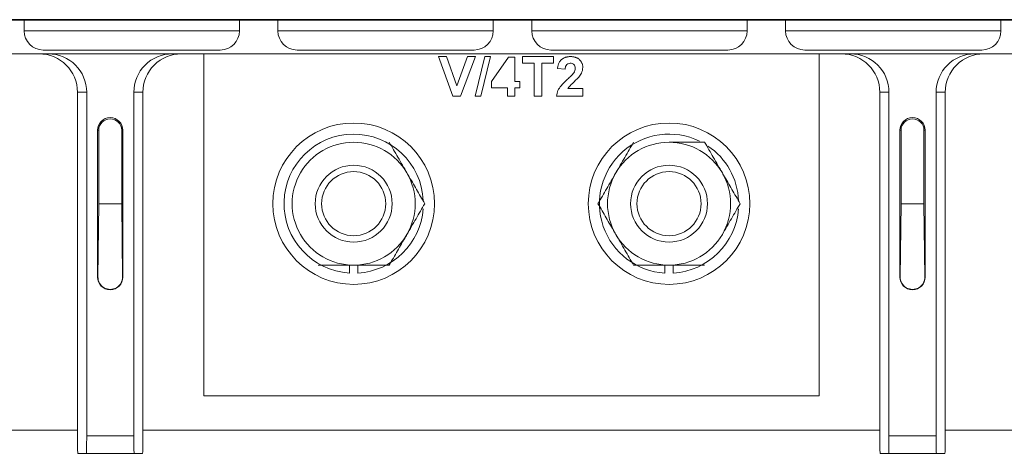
# Model space of a CAD drawing. Header units: inches. Extents: x 2934 to 6866, y 422 to 3136.
# Tile 5 of 84: x 3463 to 3591, y 1334 to 1390. Entities that reach past the tile are written whole.
import ezdxf

# ---------------------------------------------------------------- set-up
doc = ezdxf.new("R2010")
doc.units = ezdxf.units.IN
doc.header["$MEASUREMENT"] = 0
doc.layers.add('PWR_0400HP', color=7, linetype='Continuous')

# ---------------------------------------------------------------- blocks, each defined once
blk = doc.blocks.new('SSW6 S5 FRONT VIEW')
at = {"color": 7, "linetype": 'Continuous', "lineweight": 15}
for p, q in [((-81.35, -584.14), (280.35, -584.14)), ((-81.35, -584.22), (280.35, -584.22)), ((36.2, -584.22), (36.2, -585.59)), ((64.2, -585.59), (64.2, -584.22)), ((69.2, -584.22), (69.2, -585.59)), ((97.2, -585.59), (97.2, -584.22)), ((102.2, -584.22), (102.2, -585.59)), ((130.2, -585.59), (130.2, -584.22)), ((135.2, -584.22), (135.2, -585.59)), ((163.2, -585.59), (163.2, -584.22)), ((36.2, -585.59), (64.2, -585.59)), ((69.2, -585.59), (97.2, -585.59)), ((102.2, -585.59), (130.2, -585.59)), ((135.2, -585.59), (163.2, -585.59)), ((-53.95, -588.59), (253.05, -588.59)), ((61.7, -588.09), (38.7, -588.09)), ((59.55, -588.59), (59.55, -633.09)), ((94.7, -588.09), (71.7, -588.09)), ((127.7, -588.09), (104.7, -588.09)), ((160.7, -588.09), (137.7, -588.09)), ((139.55, -633.09), (139.55, -588.59)), ((91.96, -594.09), (90.07, -588.95)), ((90.07, -588.95), (91.12, -588.95)), ((91.12, -588.95), (92.47, -592.77)), ((92.47, -592.77), (93.83, -588.95)), ((94.88, -588.95), (92.92, -594.09)), ((93.83, -588.95), (94.88, -588.95)), ((94.85, -594.09), (96.11, -588.95)), ((96.85, -588.95), (95.6, -594.09)), ((96.11, -588.95), (96.85, -588.95)), ((96.98, -592.18), (99.16, -589.02)), ((99.16, -589.02), (100.01, -589.02)), ((100.01, -589.02), (100.01, -592.18)), ((101, -589.81), (101, -588.95)), ((101, -588.95), (105.02, -588.95)), ((102.52, -589.81), (101, -589.81)), ((102.52, -594.09), (102.52, -589.81)), ((105.02, -589.81), (103.5, -589.81)), ((103.5, -589.81), (103.5, -594.09)), ((105.02, -588.95), (105.02, -589.81)), ((106.53, -590.6), (105.54, -590.5)), ((96.98, -593.03), (96.98, -592.18)), ((100.01, -592.18), (100.67, -592.18)), ((100.67, -592.18), (100.67, -593.03)), ((44.34, -593.59), (43.15, -593.59)), ((43.15, -593.59), (43.15, -638.29)), ((44.34, -593.59), (44.34, -638.29)), ((50.46, -593.59), (50.46, -638.29)), ((51.65, -593.59), (50.46, -593.59)), ((51.65, -593.59), (51.65, -638.29)), ((99.03, -593.03), (96.98, -593.03)), ((99.03, -594.09), (99.03, -593.03)), ((100.67, -593.03), (100.01, -593.03)), ((100.01, -593.03), (100.01, -594.09)), ((106.88, -593.1), (108.84, -593.1)), ((108.84, -593.1), (108.84, -594.09)), ((148.64, -593.59), (147.45, -593.59)), ((147.45, -593.59), (147.45, -638.29)), ((148.64, -593.59), (148.64, -638.29)), ((154.76, -593.59), (154.76, -638.29)), ((155.95, -593.59), (154.76, -593.59)), ((155.95, -593.59), (155.95, -638.29)), ((92.92, -594.09), (91.96, -594.09)), ((95.6, -594.09), (94.85, -594.09)), ((100.01, -594.09), (99.03, -594.09)), ((103.5, -594.09), (102.52, -594.09)), ((108.84, -594.09), (105.41, -594.09)), ((45.75, -598.54), (45.75, -617.64)), ((45.91, -598.54), (45.75, -598.54)), ((45.91, -598.54), (45.91, -608.13)), ((48.89, -608.13), (48.89, -598.54)), ((48.89, -598.54), (49.05, -598.54)), ((49.05, -617.64), (49.05, -598.54)), ((150.21, -598.54), (150.05, -598.54)), ((150.05, -598.54), (150.05, -617.64)), ((150.21, -598.54), (150.21, -608.13)), ((153.19, -598.54), (153.35, -598.54)), ((153.19, -608.13), (153.19, -598.54)), ((153.35, -617.64), (153.35, -598.54)), ((45.8, -617.64), (45.91, -608.13)), ((48.89, -608.13), (45.91, -608.13)), ((48.89, -608.13), (49, -617.64)), ((150.1, -617.64), (150.21, -608.13)), ((150.21, -608.13), (153.19, -608.13)), ((153.19, -608.13), (153.3, -617.64)), ((78.5, -616.07), (78.5, -617.12)), ((79.6, -617.12), (79.6, -616.07)), ((119.5, -616.07), (119.5, -617.12)), ((120.6, -617.12), (120.6, -616.07)), ((45.8, -617.64), (45.75, -617.64)), ((49, -617.64), (49.05, -617.64)), ((150.1, -617.64), (150.05, -617.64)), ((153.3, -617.64), (153.35, -617.64)), ((59.55, -633.09), (139.55, -633.09)), ((43.15, -637.59), (5.5, -637.59)), ((44.34, -638.29), (50.46, -638.29)), ((147.45, -637.59), (51.65, -637.59)), ((148.64, -638.29), (154.76, -638.29)), ((193.5, -637.59), (155.95, -637.59)), ((44.3, -640.59), (43.19, -640.59)), ((50.51, -640.59), (44.3, -640.59)), ((50.51, -640.59), (51.61, -640.59)), ((148.6, -640.59), (147.49, -640.59)), ((154.81, -640.59), (148.6, -640.59)), ((154.81, -640.59), (155.91, -640.59))]:
    blk.add_line(p, q, dxfattribs=at)
at = {"color": 7, "linetype": 'Continuous', "lineweight": 15, "flags": 128}
for points in [[(83.67, -600.09), (83.67, -600.09)], [(115.43, -600.09), (115.43, -600.09)], [(124.67, -600.09), (124.67, -600.09)], [(129.29, -608.09), (129.29, -608.09)], [(74.43, -616.09), (74.43, -616.09)], [(124.67, -616.09), (124.67, -616.09)]]:
    blk.add_lwpolyline(points, dxfattribs=at)
at = {"color": 7, "linetype": 'Continuous', "lineweight": 15}
for centre, radius in [((79.05, -608.09), 10.5), ((120.05, -608.09), 10.5), ((79.05, -608.09), 5), ((79.05, -608.09), 4.17), ((120.05, -608.09), 5), ((120.05, -608.09), 4.17)]:
    blk.add_circle(centre, radius, dxfattribs=at)
for centre, radius, start, end in [((38.7, -585.59), 2.5, 180, 270), ((61.7, -585.59), 2.5, 270, 0), ((71.7, -585.59), 2.5, 180, 270), ((94.7, -585.59), 2.5, 270, 0), ((104.7, -585.59), 2.5, 180, 270), ((127.7, -585.59), 2.5, 270, 0), ((137.7, -585.59), 2.5, 180, 270), ((160.7, -585.59), 2.5, 270, 0), ((47.4, -598.54), 1.65, 0, 180), ((47.4, -598.54), 1.49, 0, 180), ((151.7, -598.54), 1.65, 0, 180), ((151.7, -598.54), 1.49, 0, 180), ((79.05, -608.09), 9.05, 2.5346, 266.5158), ((120.05, -608.09), 9.05, 64.0284, 266.5158), ((79.05, -608.09), 8, 90, 150), ((79.05, -608.09), 8, 30, 90), ((120.05, -608.09), 8, 90, 150), ((120.05, -608.09), 8, 30, 90), ((120.05, -608.09), 9.05, 2.5346, 56.0252), ((79.05, -608.09), 8, 150, 210), ((79.05, -608.09), 8, 330, 30), ((120.05, -608.09), 8, 150, 210), ((120.05, -608.09), 8, 330, 30), ((79.05, -608.09), 9.05, 273.4842, 355.8227), ((120.05, -608.09), 9.05, 273.4842, 355.8227), ((79.05, -608.09), 8, 210, 270), ((79.05, -608.09), 8, 270, 330), ((120.05, -608.09), 8, 210, 270), ((120.05, -608.09), 8, 270, 330), ((47.4, -617.64), 1.65, 180, 0), ((151.7, -617.64), 1.65, 180, 0)]:
    blk.add_arc(centre, radius, start, end, dxfattribs=at)
for centre, major_axis, ratio, start_param, end_param in [((38.15, -593.59), (5, 0), 0.999848, 0, 1.570796), ((39.34, -593.59), (5, 0), 0.999848, 0, 1.570796), ((55.47, -593.59), (5, 0), 0.999848, 1.570796, 3.141593), ((56.65, -593.59), (5, 0), 0.999848, 1.570796, 3.141593), ((142.45, -593.59), (5, 0), 0.999848, 0, 1.570796), ((143.64, -593.59), (5, 0), 0.999848, 0, 1.570796), ((159.77, -593.59), (5, 0), 0.999848, 1.570796, 3.141593), ((160.95, -593.59), (5, 0), 0.999848, 1.570796, 3.141593), ((47.4, -617.65), (0, 1.6), 0.999937, 1.559615, 4.72357), ((151.7, -617.65), (0, 1.6), 0.999937, 1.559615, 4.72357), ((43.19, -638.29), (0, 2.3), 0.017455, 1.570796, 3.141593), ((44.3, -638.29), (0, 2.3), 0.017455, 3.141593, 4.712389), ((50.51, -638.29), (0, 2.3), 0.017455, 1.570796, 3.141593), ((51.61, -638.29), (0, 2.3), 0.017455, 3.141593, 4.712389), ((147.49, -638.29), (0, 2.3), 0.017455, 1.570796, 3.141593), ((148.6, -638.29), (0, 2.3), 0.017455, 3.141593, 4.712389), ((154.81, -638.29), (0, 2.3), 0.017455, 1.570796, 3.141593), ((155.91, -638.29), (0, 2.3), 0.017455, 3.141593, 4.712389)]:
    blk.add_ellipse(centre, major_axis=major_axis, ratio=ratio, start_param=start_param, end_param=end_param, dxfattribs=at)
for points, knots in [([(105.54, -590.5), (105.55, -590.43), (105.57, -590.3), (105.61, -590.12), (105.66, -589.95), (105.72, -589.79), (105.79, -589.65), (105.88, -589.52), (105.98, -589.41), (106.08, -589.31), (106.2, -589.22), (106.33, -589.15), (106.46, -589.09), (106.6, -589.04), (106.75, -589), (106.9, -588.97), (107.06, -588.95), (107.17, -588.95), (107.23, -588.95)], [0.0000091, 0.0000091, 0.0000091, 0.0000091, 0.0786351, 0.1524098, 0.2218959, 0.2872769, 0.3495818, 0.4091532, 0.4669378, 0.5237845, 0.5801615, 0.6368308, 0.693584, 0.7516191, 0.8107382, 0.8715308, 0.9345303, 1, 1, 1, 1]), ([(105.54, -590.5), (105.55, -590.43), (105.57, -590.3), (105.61, -590.12), (105.66, -589.95), (105.72, -589.79), (105.79, -589.65), (105.88, -589.52), (105.98, -589.41), (106.08, -589.31), (106.2, -589.22), (106.33, -589.15), (106.46, -589.09), (106.6, -589.04), (106.75, -589), (106.9, -588.97), (107.06, -588.95), (107.17, -588.95), (107.23, -588.95)], [0.0000091, 0.0000091, 0.0000091, 0.0000091, 0.0786351, 0.1524098, 0.2218959, 0.2872769, 0.3495818, 0.4091532, 0.4669378, 0.5237845, 0.5801615, 0.6368308, 0.693584, 0.7516191, 0.8107382, 0.8715308, 0.9345303, 1, 1, 1, 1]), ([(107.21, -589.81), (107.1, -589.82), (106.88, -589.84), (106.58, -590.14), (106.55, -590.42), (106.53, -590.6)], [0, 0, 0, 0, 0.280444, 0.559278, 1, 1, 1, 1]), ([(107.85, -590.48), (107.84, -590.38), (107.83, -590.18), (107.67, -589.94), (107.44, -589.82), (107.29, -589.81), (107.21, -589.81)], [0, 0, 0, 0, 0.280507, 0.559218, 0.77924, 1, 1, 1, 1]), ([(107.23, -588.95), (107.29, -588.95), (107.41, -588.95), (107.58, -588.97), (107.74, -589), (107.9, -589.05), (108.04, -589.1), (108.17, -589.17), (108.3, -589.25), (108.41, -589.35), (108.51, -589.45), (108.6, -589.56), (108.67, -589.68), (108.73, -589.8), (108.78, -589.93), (108.81, -590.06), (108.83, -590.2), (108.84, -590.3), (108.84, -590.35)], [0, 0, 0, 0, 0.0761296, 0.1487601, 0.2179735, 0.2841056, 0.3479646, 0.4104503, 0.4718502, 0.5328879, 0.593075, 0.6515507, 0.7087856, 0.7654967, 0.8222013, 0.8798559, 0.9388852, 0.9999896, 0.9999896, 0.9999896, 0.9999896]), ([(106.84, -591.9), (107, -591.76), (107.29, -591.49), (107.54, -591.2), (107.65, -591.07)], [0, 0, 0, 0, 0.560263, 1, 1, 1, 1]), ([(107.65, -591.07), (107.71, -590.97), (107.82, -590.79), (107.84, -590.57), (107.85, -590.48)], [0, 0, 0, 0, 0.560121, 1, 1, 1, 1]), ([(108.84, -590.35), (108.8, -590.61), (108.74, -591.09), (108.45, -591.47), (108.33, -591.63)], [0, 0, 0, 0, 0.558441, 1, 1, 1, 1]), ([(108.84, -590.35), (108.8, -590.61), (108.74, -591.09), (108.45, -591.47), (108.33, -591.63)], [0, 0, 0, 0, 0.558441, 1, 1, 1, 1]), ([(105.41, -594.09), (105.46, -593.84), (105.56, -593.35), (106.09, -592.61), (106.56, -592.17), (106.84, -591.9)], [0, 0, 0, 0, 0.279507, 0.559302, 1, 1, 1, 1]), ([(105.41, -594.09), (105.46, -593.84), (105.56, -593.35), (106.09, -592.61), (106.56, -592.17), (106.84, -591.9)], [0, 0, 0, 0, 0.279507, 0.559302, 1, 1, 1, 1]), ([(108.33, -591.63), (108.04, -591.9), (107.54, -592.37), (107.08, -592.87), (106.88, -593.1)], [0, 0, 0, 0, 0.560774, 1, 1, 1, 1]), ([(108.33, -591.63), (108.04, -591.9), (107.54, -592.37), (107.08, -592.87), (106.88, -593.1)], [0, 0, 0, 0, 0.560774, 1, 1, 1, 1]), ([(83.67, -600.09), (84.05, -600.74), (84.8, -602.05), (85.59, -603.4), (85.98, -604.09)], [0, 0, 0, 0, 0.495457, 1, 1, 1, 1]), ([(113.12, -604.09), (113.32, -603.75), (113.52, -603.41), (113.91, -602.73), (114.1, -602.4), (114.68, -601.4), (115.06, -600.74), (115.43, -600.09)], [0, 0, 0, 0, 0.25, 0.25, 0.5, 0.5, 1, 1, 1, 1]), ([(120.05, -600.09), (120.47, -600.09), (122.04, -600.09), (123.56, -600.09), (124.67, -600.09)], [0, 0, 0, 0, 0.26863, 1, 1, 1, 1]), ([(124.67, -600.09), (125.05, -600.74), (125.8, -602.05), (126.59, -603.4), (126.98, -604.09)], [0, 0, 0, 0, 0.495457, 1, 1, 1, 1]), ([(85.98, -604.09), (86.03, -604.18), (86.45, -604.9), (87.23, -606.25), (87.93, -607.47), (88.29, -608.09)], [0, 0, 0, 0, 0.070086, 0.530786, 1, 1, 1, 1]), ([(110.81, -608.09), (111.19, -607.44), (111.95, -606.13), (112.73, -604.77), (113.12, -604.09)], [0, 0, 0, 0, 0.495451, 1, 1, 1, 1]), ([(126.98, -604.09), (127.03, -604.18), (127.45, -604.9), (128.23, -606.25), (128.93, -607.47), (129.29, -608.09)], [0, 0, 0, 0, 0.070086, 0.530787, 1, 1, 1, 1]), ([(88.29, -608.09), (87.91, -608.74), (87.16, -610.05), (86.37, -611.4), (85.98, -612.09)], [0, 0, 0, 0, 0.495463, 1, 1, 1, 1]), ([(113.12, -612.09), (113.07, -611.99), (112.65, -611.27), (111.87, -609.92), (111.17, -608.7), (110.81, -608.09)], [0, 0, 0, 0, 0.070085, 0.530774, 1, 1, 1, 1]), ([(129.29, -608.09), (128.91, -608.74), (128.16, -610.05), (127.37, -611.4), (126.98, -612.09)], [0, 0, 0, 0, 0.495464, 1, 1, 1, 1]), ([(85.98, -612.09), (85.93, -612.18), (85.51, -612.9), (84.73, -614.25), (84.03, -615.47), (83.67, -616.09)], [0, 0, 0, 0, 0.070087, 0.530787, 1, 1, 1, 1]), ([(115.43, -616.09), (115.06, -615.44), (114.3, -614.13), (113.52, -612.77), (113.12, -612.09)], [0, 0, 0, 0, 0.49545, 1, 1, 1, 1]), ([(74.43, -616.09), (75.18, -616.09), (75.95, -616.09), (77.5, -616.09), (78.27, -616.09), (79.05, -616.09)], [0, 0, 0, 0, 0.5, 0.5, 1, 1, 1, 1]), ([(79.05, -616.09), (79.83, -616.09), (80.62, -616.09), (82.17, -616.09), (82.92, -616.09), (83.67, -616.09)], [0, 0, 0, 0, 0.5, 0.5, 1, 1, 1, 1]), ([(115.43, -616.09), (115.82, -616.09), (117.33, -616.09), (118.89, -616.09), (120.05, -616.09)], [0, 0, 0, 0, 0.257554, 1, 1, 1, 1]), ([(120.05, -616.09), (120.83, -616.09), (121.62, -616.09), (123.17, -616.09), (123.92, -616.09), (124.67, -616.09)], [0, 0, 0, 0, 0.5, 0.5, 1, 1, 1, 1])]:
    blk.add_open_spline(points, degree=3, knots=knots, dxfattribs=at)

msp = doc.modelspace()

# ---------------------------------------------------------------- block references
at = {"layer": 'PWR_0400HP'}
msp.add_blockref('SSW6 S5 FRONT VIEW', (3427.56, 1974.56), dxfattribs=at)

doc.saveas('drawing.dxf')
